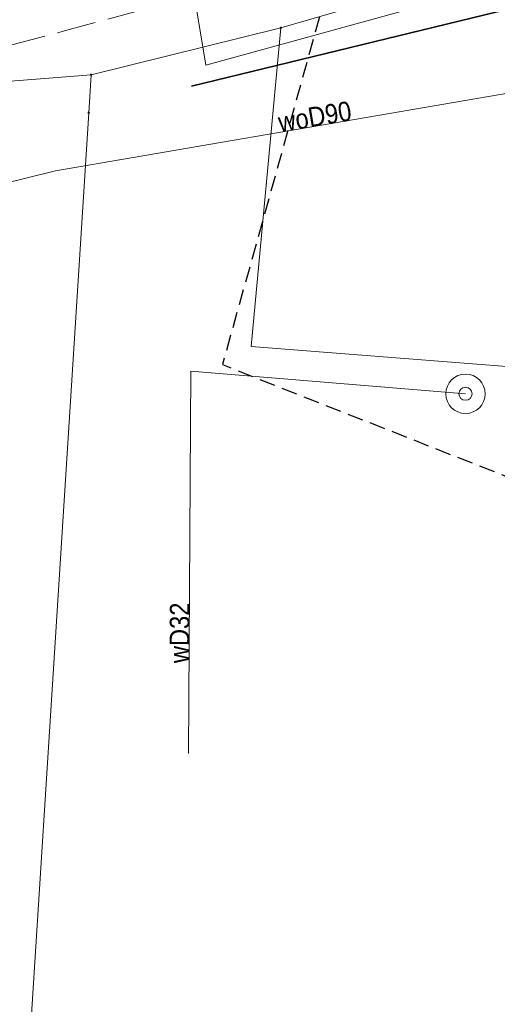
# Model space of a CAD drawing. Header units: metres. Extents: x 7423100 to 7429434, y 5527887 to 5533362.
# Tile 7 of 43: x 7426941 to 7426959, y 5531338 to 5531376. Entities that reach past the tile are written whole.
import ezdxf

# ---------------------------------------------------------------- set-up
doc = ezdxf.new("R2010")
doc.units = ezdxf.units.M
doc.header["$MEASUREMENT"] = 0
for name, pattern in [('1.5_0.5', [2, 1.5, -0.5]), ('2', [0.9, 0.6, -0.3]), ('219-500', [0])]:
    doc.linetypes.add(name, pattern=pattern)
doc.layers.get('0').update_dxf_attribs({"color": 2, "linetype": 'CONTINUOUS', "lineweight": 5})
for name, color, linetype in [('203-punkt graniczny', 7, 'CONTINUOUS'), ('217-kontur klasyfikacyjny', 7, 'CONTINUOUS'), ('218-kontur użytku gruntowego', 7, 'CONTINUOUS'), ('219-działka ewidencyjna', 7, 'CONTINUOUS'), ('jezdnia', 7, 'CONTINUOUS'), ('ogrodzenie trwałe', 7, 'CONTINUOUS'), ('przewód wodociągowy', 7, 'CONTINUOUS'), ('przewód wodociągowy-Atr1', 7, 'CONTINUOUS'), ('rów przydrożny (poligon)', 7, 'CONTINUOUS'), ('studnia zwykła', 7, 'CONTINUOUS'), ('Zakres', 7, 'CONTINUOUS')]:
    doc.layers.add(name, color=color, linetype=linetype)
doc.styles.get("Standard").update_dxf_attribs({"font": 'Working1250.shx', "width": 0.75})
doc.linetypes.add('902-500', pattern='A,3.75,0,[1,ksztalty.shx,S=0.5,R=0,X=0,Y=0],3.75', length=7.5)

# ---------------------------------------------------------------- blocks, each defined once
blk = doc.blocks.new('203')
at = {"linetype": 'Continuous', "lineweight": 0}
h = blk.add_hatch(color=0, dxfattribs=at)
edge = h.paths.add_edge_path()
edge.add_arc((0, 0), 0.045, 0, 360)
blk = doc.blocks.new('US13')
at = {"color": 0, "linetype": 'Continuous', "lineweight": 13}
for radius in [0.75, 0.25]:
    blk.add_circle((0, 0), radius, dxfattribs=at)

msp = doc.modelspace()

# ---------------------------------------------------------------- linework, layer by layer
at = {"layer": '217-kontur klasyfikacyjny', "color": 92, "linetype": 'Continuous', "lineweight": 18, "flags": 128}
for points in [[(7426952.99, 5531376.29), (7426950.88, 5531375.68)], [(7426950.88, 5531375.68), (7426949.75, 5531363.53)], [(7426949.75, 5531363.53), (7426965.83, 5531362.27)]]:
    msp.add_lwpolyline(points, dxfattribs=at)
at = {"layer": '218-kontur użytku gruntowego', "color": 3, "linetype": 'Continuous', "lineweight": 18, "flags": 128}
for points in [[(7426952.99, 5531376.29), (7426950.88, 5531375.68)], [(7426950.88, 5531375.68), (7426952.99, 5531376.29)], [(7426950.88, 5531375.68), (7426943.64, 5531373.89)], [(7426943.64, 5531373.89), (7426950.88, 5531375.68)], [(7426949.75, 5531363.53), (7426950.88, 5531375.68)], [(7426950.88, 5531375.68), (7426949.75, 5531363.53)], [(7426937.65, 5531373.41), (7426943.64, 5531373.89)], [(7426943.64, 5531373.89), (7426943.55, 5531372.44)], [(7426943.55, 5531372.44), (7426940.07, 5531317.89)], [(7426965.83, 5531362.27), (7426949.75, 5531363.53)], [(7426949.75, 5531363.53), (7426965.83, 5531362.27)]]:
    msp.add_lwpolyline(points, dxfattribs=at)
at = {"layer": '219-działka ewidencyjna', "color": 7, "linetype": '219-500', "lineweight": 18, "flags": 128}
for points in [[(7426952.99, 5531376.29), (7426950.88, 5531375.68)], [(7426950.88, 5531375.68), (7426943.64, 5531373.89)], [(7426943.64, 5531373.89), (7426937.65, 5531373.41)], [(7426943.64, 5531373.89), (7426943.55, 5531372.44)], [(7426943.55, 5531372.44), (7426940.07, 5531317.89)]]:
    msp.add_lwpolyline(points, dxfattribs=at)
at = {"layer": 'jezdnia', "color": 7, "linetype": '1.5_0.5', "lineweight": 18, "flags": 128}
msp.add_lwpolyline([(7426798.18, 5531304.66), (7426804.02, 5531307.71), (7426808.43, 5531309.57), (7426811.04, 5531310.79), (7426814.56, 5531312.2), (7426819.86, 5531314.32), (7426822.59, 5531315.44), (7426824.98, 5531316.49), (7426828.65, 5531318.01), (7426832.8, 5531320.03), (7426837.79, 5531322.64), (7426842.5, 5531325.49), (7426850.21, 5531330.43), (7426855.47, 5531334.03), (7426865.84, 5531341.53), (7426869.56, 5531344.16), (7426873.72, 5531347.18), (7426877.08, 5531349.53), (7426883.24, 5531353.7), (7426888.7, 5531357.25), (7426893.54, 5531359.95), (7426900.9, 5531363.46), (7426905.64, 5531365.15), (7426911, 5531366.93), (7426917.58, 5531368.87), (7426922.07, 5531370.06), (7426927.4, 5531371.47), (7426931.71, 5531372.61), (7426934.89, 5531373.39), (7426939.87, 5531374.83), (7426942.85, 5531375.62), (7426947.48, 5531376.88), (7426954.64, 5531379.03), (7426960.02, 5531380.63), (7426962.06, 5531380.9), (7426964.82, 5531381.84), (7426968.16, 5531383.93), (7426972.46, 5531388.05), (7426974.8, 5531396.23), (7426975.7, 5531400.3), (7426976.71, 5531405.48), (7426978.23, 5531416.73), (7426979.11, 5531424.8), (7426979.23, 5531425.39), (7426979.52, 5531428.99), (7426980.67, 5531443.48), (7426975.57, 5531441.51), (7426974.6, 5531429.84), (7426974.35, 5531427.57), (7426973.33, 5531418.06), (7426970.89, 5531400.93), (7426970.01, 5531397.5), (7426969.43, 5531395.42), (7426968.88, 5531394.16), (7426967.8, 5531391.83), (7426966.57, 5531390.25), (7426965.98, 5531389.6), (7426963.85, 5531388.07), (7426962.47, 5531387.21), (7426958.2, 5531385.39), (7426953.77, 5531383.9), (7426941.66, 5531380.54), (7426933.8, 5531378.36), (7426928.73, 5531376.95), (7426925.69, 5531376.06), (7426920.37, 5531374.69), (7426917.93, 5531374.21), (7426913.22, 5531372.9), (7426908.62, 5531371.46), (7426904.07, 5531369.98), (7426899.66, 5531368.32), (7426895.44, 5531366.57), (7426891.92, 5531364.6), (7426882.99, 5531359.42), (7426878.89, 5531356.7), (7426872.66, 5531352.42), (7426866.45, 5531348.05), (7426861.01, 5531344.07), (7426853.92, 5531339.08), (7426847.09, 5531334.35), (7426840.44, 5531330.02), (7426834.88, 5531326.62), (7426830.97, 5531324.67), (7426824.37, 5531321.65), (7426823.07, 5531321.07), (7426817.46, 5531318.64), (7426810.78, 5531315.84), (7426808, 5531314.71), (7426797.99, 5531310.69), (7426794.92, 5531309.14), (7426789.78, 5531305.67), (7426786.67, 5531303.13), (7426784.46, 5531301.28), (7426782.85, 5531299.74), (7426781.51, 5531298.39), (7426777.01, 5531291.72), (7426776.34, 5531290.01), (7426775.79, 5531288.11), (7426775.17, 5531285.71), (7426774.58, 5531282.74), (7426774.03, 5531279.64), (7426773.46, 5531275.63), (7426772.23, 5531268.55), (7426770.55, 5531260.49), (7426768.78, 5531252.54), (7426767.83, 5531248.68), (7426765.91, 5531241.08), (7426764.47, 5531235.8), (7426762.22, 5531227.91), (7426760.44, 5531221.11), (7426758.25, 5531213.36), (7426755.77, 5531203.06), (7426752.44, 5531189.92), (7426751.72, 5531186.72), (7426750.58, 5531181.88), (7426749.56, 5531177.1), (7426746.35, 5531163.39), (7426743.86, 5531151.59), (7426742.3, 5531143.76), (7426740.69, 5531135.5), (7426740.29, 5531132.9), (7426737.74, 5531119.92), (7426735.01, 5531105.5), (7426733.02, 5531095.42), (7426732.72, 5531093.54), (7426730.32, 5531081.63), (7426727.87, 5531070.15), (7426725.06, 5531056.59), (7426723.48, 5531049.63), (7426721.56, 5531040.26), (7426720.27, 5531034.8), (7426715.27, 5531011.98), (7426711.43, 5530994.98), (7426708.84, 5530985.74), (7426707.27, 5530979.91), (7426706, 5530975.11), (7426704.69, 5530970.24), (7426703.05, 5530963.37), (7426701.59, 5530957.76), (7426699.58, 5530950.15), (7426697.97, 5530943.78), (7426695.76, 5530934.89), (7426693.71, 5530926.35), (7426691.77, 5530917.84), (7426691.01, 5530914.55), (7426688.71, 5530904.68), (7426687.91, 5530901.29), (7426687.04, 5530897.12), (7426685.62, 5530890.23), (7426684.25, 5530882.87), (7426682.67, 5530873.67), (7426681.14, 5530865.02), (7426676.22, 5530835.94), (7426675.3, 5530830.96), (7426672.43, 5530815.46), (7426671.43, 5530810.58), (7426669.05, 5530798.78), (7426666.16, 5530785.58), (7426657.1, 5530746.84), (7426655.83, 5530742.17), (7426662.05, 5530745.44), (7426670.99, 5530783.81), (7426673.59, 5530795.86), (7426677.3, 5530813.44), (7426678.67, 5530821.05), (7426681.23, 5530834.6), (7426686.05, 5530863.83), (7426687.77, 5530873.7), (7426688.99, 5530880.76), (7426690.63, 5530889.54), (7426692.74, 5530899.7), (7426693.65, 5530903.94), (7426696.53, 5530916.27), (7426697.91, 5530922.15), (7426699.31, 5530928.31), (7426700.8, 5530934.5), (7426703.9, 5530946.8), (7426704.53, 5530949.28), (7426705.37, 5530952.22), (7426705.41, 5530952.36), (7426706.82, 5530957.95), (7426708.62, 5530964.62), (7426710.12, 5530970.12), (7426711.53, 5530975.65), (7426712.78, 5530980.44), (7426713.4, 5530982.84), (7426720.16, 5531011.2), (7426721.69, 5531017.75), (7426722.14, 5531019.79), (7426722.87, 5531023.35), (7426725.24, 5531034.08), (7426725.66, 5531035.71), (7426728.48, 5531049.21), (7426734.69, 5531077.95), (7426734.87, 5531078.8), (7426738.96, 5531099.35), (7426740.68, 5531108.58), (7426743.54, 5531123.98), (7426745.39, 5531133.52), (7426747.88, 5531146.18), (7426748.94, 5531151.64), (7426750.21, 5531157.75), (7426752.26, 5531166.74), (7426754.66, 5531177.38), (7426758.14, 5531192.49), (7426760.45, 5531202.22), (7426763.11, 5531212.37), (7426766.22, 5531223.37), (7426768.65, 5531232.11), (7426770.25, 5531238.64), (7426772.61, 5531247.76), (7426774.57, 5531256.05), (7426777.45, 5531269.64), (7426778.18, 5531273.65), (7426779.39, 5531280.59), (7426779.92, 5531282.96), (7426781.08, 5531286.44), (7426781.93, 5531288.72), (7426783.95, 5531291.98), (7426786.57, 5531295.24), (7426789.86, 5531298.58), (7426793.82, 5531301.66)], close=True, dxfattribs=at)
at = {"layer": 'ogrodzenie trwałe', "color": 7, "linetype": '902-500', "lineweight": 35, "flags": 128}
msp.add_lwpolyline([(7426959.4, 5531328.68), (7426967.49, 5531374.5), (7426963.68, 5531377.4), (7426947.47, 5531373.46)], dxfattribs=at)
at = {"layer": 'przewód wodociągowy', "color": 5, "linetype": 'Continuous', "lineweight": 18, "flags": 128}
for points in [[(7427084.74, 5531302.4), (7427073.47, 5531308.81), (7427068.06, 5531314.21), (7427066.93, 5531322.62), (7427065.64, 5531324.68), (7427054.6, 5531330.43), (7427045.23, 5531336.21), (7427037.7, 5531341.19), (7427035, 5531342.22), (7427030.98, 5531343.7), (7427027.09, 5531346.1), (7427022.38, 5531347.55), (7427019.31, 5531348.96), (7426999.84, 5531356.95), (7426990.25, 5531360.96), (7426976.55, 5531365.74), (7426975.51, 5531366.1), (7426973.87, 5531366.23), (7426972.71, 5531365.56), (7426960.06, 5531373.27), (7426942.29, 5531370.23), (7426934.96, 5531368.42)], [(7426957.92, 5531361.73), (7426947.45, 5531362.59), (7426947.36, 5531348.02)]]:
    msp.add_lwpolyline(points, dxfattribs=at)
at = {"layer": 'rów przydrożny (poligon)', "color": 7, "linetype": 'Continuous', "lineweight": 18, "flags": 128}
msp.add_lwpolyline([(7426947.63, 5531376.56), (7426948.02, 5531374.26), (7426962.12, 5531378.14), (7426961.67, 5531378.84), (7426961.46, 5531380.25)], close=True, dxfattribs=at)
at = {"layer": 'Zakres', "color": 5, "linetype": '2', "lineweight": 25, "flags": 128}
msp.add_lwpolyline([(7426959.38, 5531401.23), (7426948.65, 5531362.84), (7427076.43, 5531312.57), (7427157, 5531483.53), (7427190.02, 5531545.05), (7427239.38, 5531662.97), (7427324.36, 5531629.44), (7427397.03, 5531854.21), (7427374.95, 5531881.96), (7427338.01, 5531781.64), (7427302.42, 5531678.62), (7427257.54, 5531705.99), (7427227.1, 5531692.99), (7427201.24, 5531668.44), (7427178.8, 5531606.23), (7427058.44, 5531363.55)], close=True, dxfattribs=at)

# ---------------------------------------------------------------- block references
at = {"layer": '203-punkt graniczny', "color": 7, "linetype": 'Continuous', "lineweight": 18}
for p in [(7426950.88, 5531375.68), (7426943.64, 5531373.89), (7426943.55, 5531372.44)]:
    msp.add_blockref('203', p, dxfattribs=at)
at = {"layer": 'studnia zwykła', "color": 5, "linetype": 'Continuous', "lineweight": 18}
msp.add_blockref('US13', (7426957.92, 5531361.73), dxfattribs=at)

# ---------------------------------------------------------------- texts
at = {"layer": 'przewód wodociągowy-Atr1', "color": 5, "width": 0.9}
for s, rotation, p in [('woD90', 9.614, (7426950.85, 5531371.69)), ('wD32', 89.556, (7426947.38, 5531351.46))]:
    msp.add_text(s, height=0.75, rotation=rotation, dxfattribs=at).set_placement(p)

doc.saveas('drawing.dxf')
